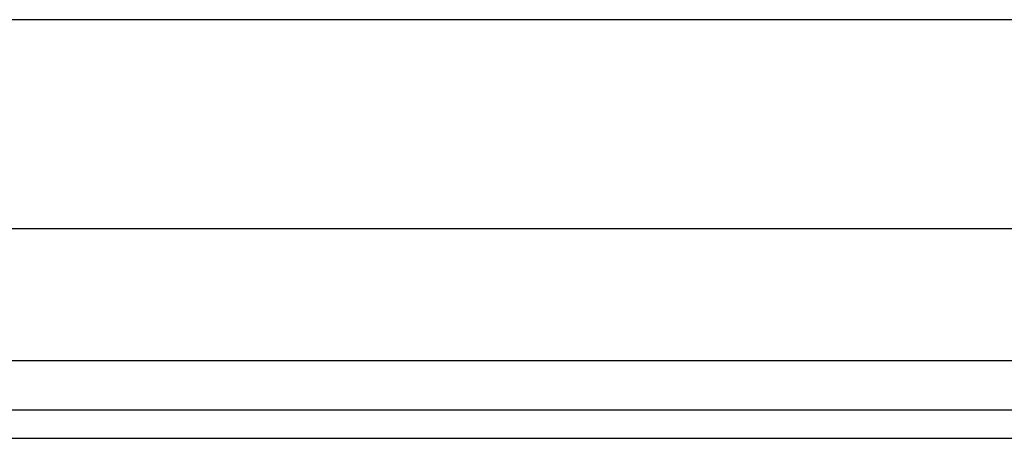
# Model space of a CAD drawing. Header units: inches. Extents: x 3.4 to 95.3, y 5.8 to 50.1.
# Tile 20 of 83: x 19.581 to 21.432, y 18.369 to 19.156. Entities that reach past the tile are written whole.
import ezdxf

# ---------------------------------------------------------------- set-up
doc = ezdxf.new("R2010")
doc.units = ezdxf.units.IN
doc.header["$MEASUREMENT"] = 0
doc.layers.add('Visible Edges(ANSI)', color=7, linetype='Continuous', lineweight=25)
doc.layers.add('Visible Tangent Edges(ANSI)', color=7, linetype='Continuous', lineweight=25)

msp = doc.modelspace()

# ---------------------------------------------------------------- linework, layer by layer
at = {"layer": 'Visible Edges(ANSI)'}
for p, q in [((4.262, 19.1561), (22.3862, 19.1561)), ((22.3862, 18.7624), (4.262, 18.7624)), ((23.1373, 18.4217), (3.5113, 18.4217)), ((3.5113, 18.3687), (23.1373, 18.3687))]:
    msp.add_line(p, q, dxfattribs=at)
at = {"layer": 'Visible Tangent Edges(ANSI)'}
msp.add_line((23.1373, 18.5147), (3.5113, 18.5147), dxfattribs=at)

doc.saveas('drawing.dxf')
